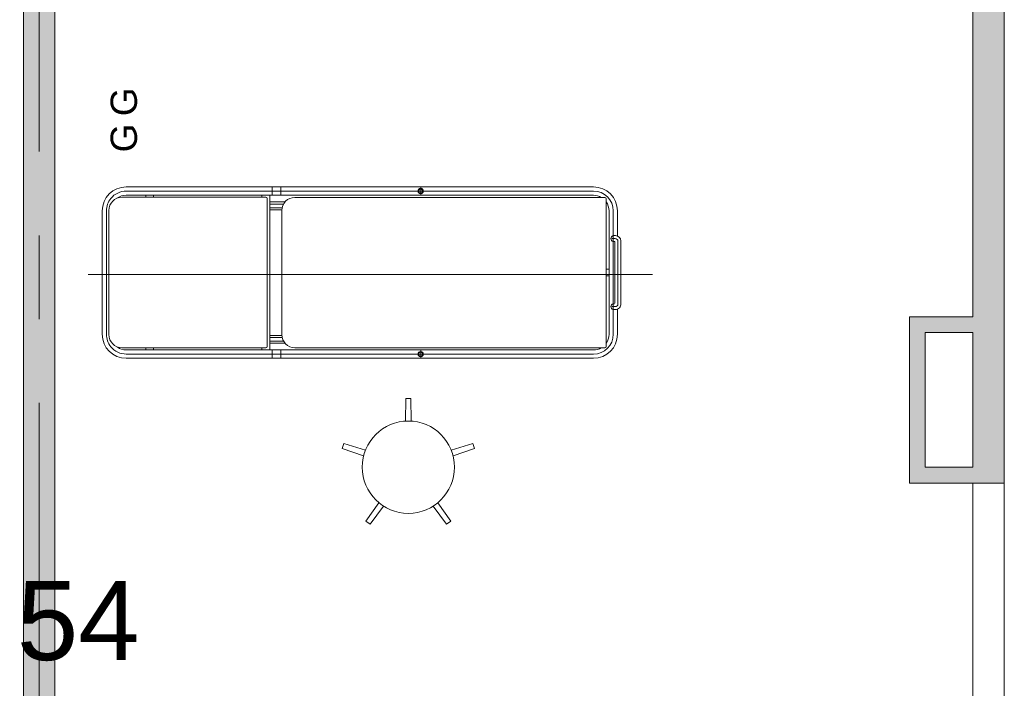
# Model space of a CAD drawing. Header units: centimetres. Extents: x -2574 to 3083, y -1 to 3760.
# Tile 33 of 58: x 1510 to 1883, y 487 to 740. Entities that reach past the tile are written whole.
import ezdxf

# ---------------------------------------------------------------- set-up
doc = ezdxf.new("R2010")
doc.units = ezdxf.units.CM
doc.linetypes.add('Oś', pattern=[222.25, 127, -31.75, 31.75, -31.75])
for name, color, linetype, lineweight in [('A-ANNO-NOTE', 131, 'Continuous', 13), ('A-WALL', 113, 'Continuous', 13), ('Q-SPCQ', 91, 'Continuous', 9), ('S-GRID', 1, 'Continuous', 13), ('S-GRID-IDEN', 1, 'Continuous', 13)]:
    doc.layers.add(name, color=color, linetype=linetype, lineweight=lineweight)
doc.layers.add('A-WALL-PATT', color=111, linetype='Continuous', lineweight=13, plot=False)
doc.styles.add('Arial_1', font='arial.ttf', dxfattribs={"height": 10})
doc.styles.add('Arial_4', font='arial.ttf', dxfattribs={"height": 30})

msp = doc.modelspace()

# ---------------------------------------------------------------- hatches: boundary and pattern name
at = {"layer": 'A-WALL-PATT', "lineweight": 9}
msp.add_hatch(color=251, dxfattribs=at).paths.add_polyline_path([(1523.38, 386.33), (1523.38, 949.33), (1511.38, 949.33), (1511.38, 386.33), (1514.61, 386.33)], flags=0)

# ---------------------------------------------------------------- linework, layer by layer
at = {"layer": 'A-WALL', "color": 251, "lineweight": 9}
for p, q in [((1871.38, 953.33), (1871.38, 627.33)), ((1883.38, 564.33), (1883.38, 953.33)), ((1511.38, 949.33), (1511.38, 386.33)), ((1523.38, 386.33), (1523.38, 949.33)), ((1853.38, 627.33), (1847.38, 627.33)), ((1847.38, 627.33), (1847.38, 570.33)), ((1871.38, 627.33), (1853.38, 627.33)), ((1853.38, 570.33), (1853.38, 621.33)), ((1853.38, 621.33), (1871.38, 621.33)), ((1871.38, 621.33), (1871.38, 570.33)), ((1847.38, 570.33), (1847.38, 564.33)), ((1871.38, 570.33), (1853.38, 570.33)), ((1847.38, 564.33), (1871.38, 564.33)), ((1871.38, 564.33), (1883.38, 564.33)), ((1883.38, 564.33), (1871.38, 564.33)), ((1871.38, 564.33), (1871.38, 368.33)), ((1883.38, 368.33), (1883.38, 564.33))]:
    msp.add_line(p, q, dxfattribs=at)
at = {"layer": 'A-WALL-PATT', "color": 251, "linetype": 'Continuous', "lineweight": 9, "extrusion": (0, 0, -1)}
for points in [[(-1871.38, 570.33), (-1883.38, 564.33), (-1871.38, 953.33)], [(-1871.38, 953.33), (-1883.38, 564.33), (-1883.38, 953.33)], [(-1853.38, 570.33), (-1847.38, 627.33), (-1847.38, 570.33)], [(-1847.38, 627.33), (-1853.38, 570.33), (-1853.38, 627.33)], [(-1871.38, 621.33), (-1853.38, 627.33), (-1853.38, 621.33)], [(-1853.38, 627.33), (-1871.38, 621.33), (-1871.38, 627.33)], [(-1871.38, 564.33), (-1847.38, 570.33), (-1847.38, 564.33)], [(-1847.38, 570.33), (-1871.38, 564.33), (-1871.38, 570.33)], [(-1883.38, 564.33), (-1871.38, 570.33), (-1871.38, 564.33)]]:
    msp.add_solid(points, dxfattribs=at)
at = {"layer": 'Q-SPCQ', "color": 253, "lineweight": 9}
for p, q in [((1550.39, 676.59), (1727.58, 676.59)), ((1605.79, 676.59), (1605.79, 673.39)), ((1608.98, 676.59), (1608.98, 673.39)), ((1662.05, 676.39), (1662.05, 673.59)), ((1548.79, 672.67), (1603.3, 672.67)), ((1550.39, 674.99), (1727.58, 674.99)), ((1727.58, 673.39), (1550.39, 673.39)), ((1557.79, 672.67), (1557.79, 673.39)), ((1560.79, 673.39), (1560.79, 672.67)), ((1601.79, 673.39), (1601.79, 672.67)), ((1603.8, 672.17), (1603.8, 616.09)), ((1604.79, 614.79), (1604.79, 673.39)), ((1614.37, 672.59), (1731.88, 672.59)), ((1604.79, 670.89), (1610.61, 670.89)), ((1604.79, 670.09), (1610.04, 670.09)), ((1609.49, 668.69), (1604.79, 668.69)), ((1732.38, 616.09), (1732.38, 672.09)), ((1541.29, 667.49), (1541.29, 620.69)), ((1542.89, 667.49), (1542.89, 620.69)), ((1543.79, 620.59), (1543.79, 667.67)), ((1609.38, 667.89), (1604.79, 667.89)), ((1609.37, 620.59), (1609.37, 667.59)), ((1733.48, 667.49), (1733.48, 620.69)), ((1735.08, 667.49), (1735.08, 644.09)), ((1736.68, 667.49), (1736.68, 657.94)), ((1735.94, 658.09), (1735.08, 658.09)), ((1735.84, 656.99), (1734.48, 656.99)), ((1735.54, 655.89), (1735.08, 655.89)), ((1735.74, 632.49), (1735.74, 655.69)), ((1736.84, 655.99), (1736.84, 632.19)), ((1737.94, 632.09), (1737.94, 656.09)), ((1749.94, 643.33), (1535.94, 643.33)), ((1733.48, 645.34), (1732.38, 645.34)), ((1733.48, 642.84), (1732.38, 642.84)), ((1735.08, 644.09), (1735.08, 620.69)), ((1735.84, 631.19), (1734.48, 631.19)), ((1735.54, 632.29), (1735.08, 632.29)), ((1735.94, 630.09), (1735.08, 630.09)), ((1736.68, 620.69), (1736.68, 630.23)), ((1609.38, 620.29), (1604.79, 620.29)), ((1609.49, 619.49), (1604.79, 619.49)), ((1604.79, 618.09), (1610.04, 618.09)), ((1604.79, 617.29), (1610.61, 617.29)), ((1603.3, 615.59), (1548.79, 615.59)), ((1727.58, 614.79), (1550.39, 614.79)), ((1550.39, 613.19), (1727.58, 613.19)), ((1557.79, 615.51), (1557.79, 614.79)), ((1560.79, 614.79), (1560.79, 615.51)), ((1601.79, 614.79), (1601.79, 615.51)), ((1605.79, 611.59), (1605.79, 614.79)), ((1608.98, 611.59), (1608.98, 614.79)), ((1731.88, 615.59), (1614.37, 615.59)), ((1662.05, 611.79), (1662.05, 614.59)), ((1550.39, 611.59), (1727.58, 611.59)), ((1656.38, 596.37), (1656.27, 587.79)), ((1658.38, 596.37), (1656.38, 596.37)), ((1658.49, 587.79), (1658.38, 596.37)), ((1632.91, 579.33), (1632.3, 577.42)), ((1641.11, 576.78), (1632.91, 579.33)), ((1681.84, 579.33), (1673.64, 576.78)), ((1682.46, 577.42), (1681.84, 579.33)), ((1632.3, 577.42), (1640.42, 574.67)), ((1674.33, 574.67), (1682.46, 577.42)), ((1646.21, 556.85), (1641.26, 549.84)), ((1673.5, 549.84), (1668.54, 556.85)), ((1642.88, 548.67), (1648.01, 555.54)), ((1666.74, 555.54), (1671.88, 548.67)), ((1641.26, 549.84), (1642.88, 548.67)), ((1671.88, 548.67), (1673.5, 549.84))]:
    msp.add_line(p, q, dxfattribs=at)
for centre, radius in [((1662.05, 674.99), 0.999), ((1662.05, 674.99), 0.727), ((1662.05, 613.19), 0.999), ((1662.05, 613.19), 0.727), ((1657.38, 570.33), 17.5)]:
    msp.add_circle(centre, radius, dxfattribs=at)
for centre, radius, start, end in [((1550.39, 667.49), 9.1, 90, 180), ((1727.58, 667.49), 9.1, 0, 90), ((1550.39, 667.49), 7.5, 141.2483, 180), ((1548.79, 667.67), 5, 90, 180), ((1550.39, 667.49), 7.5, 90, 141.0109), ((1550.39, 667.49), 5.9, 90, 124.2225), ((1603.3, 672.17), 0.5, 0, 90), ((1614.37, 667.59), 5, 90, 180), ((1727.58, 667.49), 7.5, 0, 90), ((1727.58, 667.49), 5.9, 59.8153, 90), ((1731.88, 672.09), 0.5, 0, 90), ((1727.58, 667.49), 5.9, 0, 35.6698), ((1735.33, 656.99), 1.13, 102.5834, 257.4166), ((1735.94, 656.09), 2, 0, 90), ((1735.54, 655.69), 0.2, 0, 90), ((1735.84, 655.99), 1, 0, 90), ((1735.33, 631.19), 1.13, 102.5834, 257.4166), ((1735.84, 632.19), 1, 270, 0), ((1735.94, 632.09), 2, 270, 5.7392), ((1550.39, 620.69), 9.1, 180, 270), ((1550.39, 620.69), 7.5, 180, 218.7517), ((1548.79, 620.59), 5, 180, 270), ((1614.37, 620.59), 5, 180, 270), ((1727.58, 620.69), 7.5, 270, 0), ((1727.58, 620.69), 9.1, 270, 0), ((1727.58, 620.69), 5.9, 324.3302, 0), ((1603.3, 616.09), 0.5, 270, 0), ((1731.88, 616.09), 0.5, 270, 0), ((1550.39, 620.69), 7.5, 218.9891, 270), ((1550.39, 620.69), 5.9, 235.7775, 270), ((1727.58, 620.69), 5.9, 270, 300.1847)]:
    msp.add_arc(centre, radius, start, end, dxfattribs=at)
at = {"layer": 'S-GRID', "color": 251, "linetype": 'Oś', "lineweight": 9}
msp.add_line((1517.38, 23.18), (1517.38, 1147.11), dxfattribs=at)

# ---------------------------------------------------------------- texts
at = {"layer": 'A-ANNO-NOTE', "color": 251, "lineweight": 9, "style": 'Arial_1'}
for p in [(1554.48, 703.37), (1554.48, 689.66)]:
    msp.add_text('G', height=10, rotation=90, dxfattribs=at).set_placement(p)
at = {"layer": 'S-GRID-IDEN', "color": 251, "lineweight": 9, "style": 'Arial_4'}
msp.add_text('54', height=30, dxfattribs=at).set_placement((1508.89, 497.21))

doc.saveas('drawing.dxf')
